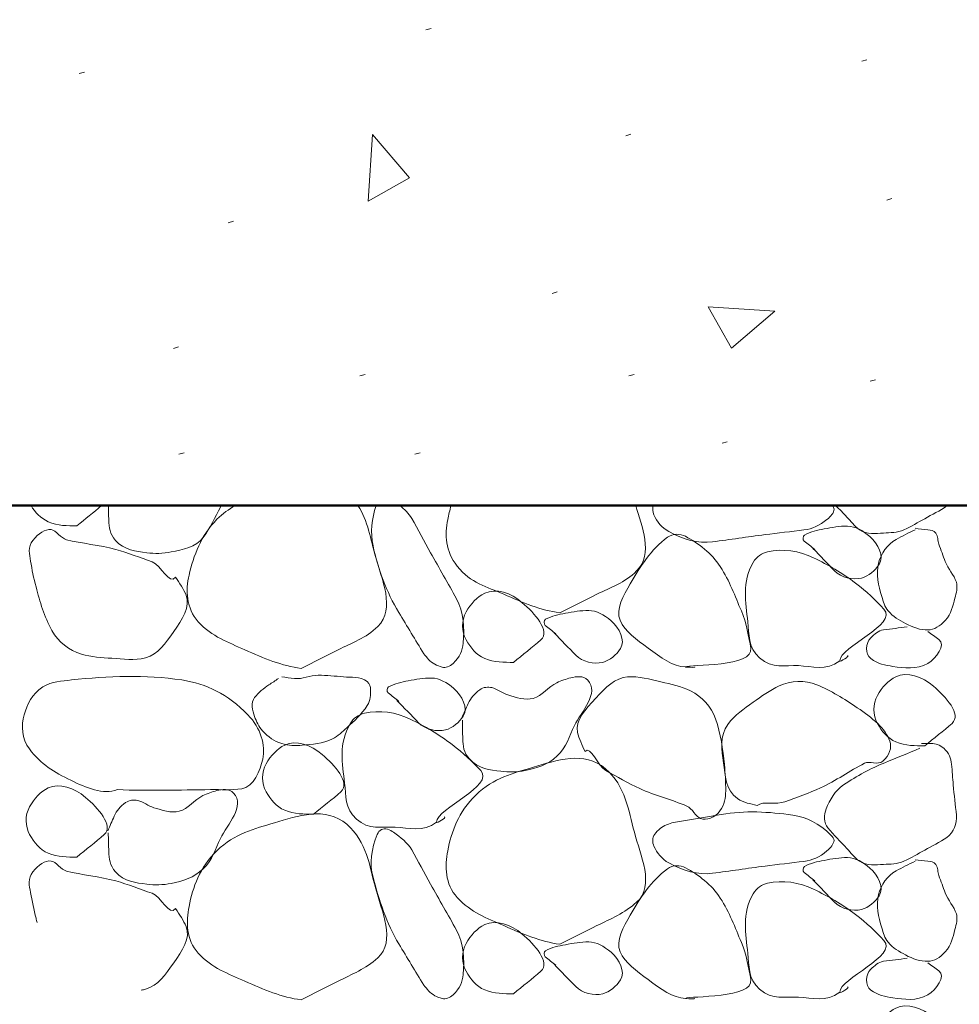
# Model space of a CAD drawing. Extents: x -312 to 328, y -156 to 292.
# Tile 61 of 89: x -4 to 5, y 191 to 200. Entities that reach past the tile are written whole.
import ezdxf

# ---------------------------------------------------------------- set-up
doc = ezdxf.new("R2010")
doc.units = 0
doc.header["$MEASUREMENT"] = 0
for name, color, linetype, lineweight in [('Level 1', 253, 'Continuous', 18), ('S-Anno-Patt', 152, 'Continuous', 18), ('S-Anno-Patt-Capy', 1, 'Continuous', 18), ('S-Sect-Conc', 6, 'Continuous', 50)]:
    doc.layers.add(name, color=color, linetype=linetype, lineweight=lineweight)

msp = doc.modelspace()

# ---------------------------------------------------------------- linework, layer by layer
at = {"layer": 'Level 1', "color": 214, "linetype": 'Continuous', "lineweight": 25}
msp.add_3dface([(-311.9741, -156.26001), (328.0259, -156.26001), (328.0259, 291.73999), (-311.9741, 291.73999)], dxfattribs=at)
msp.add_3dface([(-311.9741, -156.26001), (328.0259, -156.26001), (328.0259, 291.73999), (-311.9741, 291.73999)], dxfattribs=at)
msp.add_3dface([(-311.9741, -156.26001), (328.0259, -156.26001), (328.0259, 291.73999), (-311.9741, 291.73999)], dxfattribs=at)
at = {"layer": 'S-Anno-Patt'}
for p, q in [((-0.21072, 200.35799), (-0.25822, 200.34449)), ((3.79703, 200.06974), (3.74953, 200.05624)), ((-3.39747, 199.95549), (-3.44497, 199.94199)), ((1.62728, 199.38387), (1.57978, 199.37037)), ((4.0274, 198.79212), (3.9799, 198.77862)), ((-2.0271, 198.58349), (-2.0746, 198.56999)), ((0.94965, 197.93349), (0.90215, 197.91999)), ((-2.5316, 197.42837), (-2.5791, 197.41487)), ((-0.81622, 197.17587), (-0.86372, 197.16237)), ((1.65603, 197.17587), (1.60853, 197.16237)), ((3.87603, 197.12537), (3.82853, 197.11187)), ((2.51378, 196.55624), (2.46628, 196.54274)), ((-2.48122, 196.45512), (-2.52872, 196.44162)), ((-0.3116, 196.45512), (-0.3591, 196.44162))]:
    msp.add_line(p, q, dxfattribs=at)
for points in [[(-0.74985, 199.38174), (-0.40947, 198.98237), (-0.78935, 198.76862)], [(2.95203, 197.75624), (2.55265, 197.41587), (2.3389, 197.79574)]]:
    msp.add_3dface(points, dxfattribs=at)
at = {"layer": 'S-Anno-Patt-Capy'}
for points, knots in [([(-3.46647, 195.78399), (-3.55444, 195.78504), (-3.64257, 195.77816), (-3.73047, 195.81999), (-3.8022, 195.85413), (-3.85039, 195.90696), (-3.88872, 195.96912)], [0, 0, 0, 0, 0.5506323, 0.5506323, 0.5506323, 1, 1, 1, 1]), ([(-3.17772, 195.96912), (-3.1767, 195.9244), (-3.17533, 195.8797), (-3.17397, 195.83499), (-3.17199, 195.76972), (-3.16531, 195.70678), (-3.11247, 195.64899), (-3.02892, 195.55763), (-2.92676, 195.54787), (-2.82447, 195.53499), (-2.75062, 195.5257), (-2.67453, 195.52681), (-2.60097, 195.54249), (-2.49431, 195.56523), (-2.37266, 195.58467), (-2.30547, 195.67599), (-2.23893, 195.76644), (-2.19546, 195.85979), (-2.14647, 195.95499), (-2.14405, 195.9597), (-2.1417, 195.96444), (-2.13922, 195.96912)], [0, 0, 0, 0, 0.088002, 0.088002, 0.088002, 0.216488, 0.216488, 0.216488, 0.4196362, 0.4196362, 0.4196362, 0.5663041, 0.5663041, 0.5663041, 0.7789721, 0.7789721, 0.7789721, 0.9895869, 0.9895869, 0.9895869, 1, 1, 1, 1]), ([(-1.40547, 194.47149), (-1.5787, 194.49362), (-1.74998, 194.56565), (-1.92147, 194.64249), (-2.0794, 194.71326), (-2.22133, 194.76018), (-2.35047, 194.90049), (-2.46332, 195.0231), (-2.46839, 195.19416), (-2.43597, 195.32949), (-2.39346, 195.50694), (-2.32593, 195.69569), (-2.17947, 195.84249), (-2.12519, 195.8969), (-2.07076, 195.93458), (-2.00872, 195.96912)], [0, 0, 0, 0, 0.2397055, 0.2397055, 0.2397055, 0.4604532, 0.4604532, 0.4604532, 0.6533465, 0.6533465, 0.6533465, 0.9062611, 0.9062611, 0.9062611, 1, 1, 1, 1]), ([(-0.88285, 195.96912), (-0.79121, 195.82951), (-0.76495, 195.65847), (-0.72147, 195.50049), (-0.66498, 195.29527), (-0.5343, 195.02075), (-0.70047, 194.85699), (-0.80963, 194.74942), (-0.93899, 194.70576), (-1.06497, 194.64249), (-1.17847, 194.58549), (-1.29197, 194.52849), (-1.40547, 194.47149)], [0, 0, 0, 0, 0.2550293, 0.2550293, 0.2550293, 0.5863208, 0.5863208, 0.5863208, 0.8039414, 0.8039414, 0.8039414, 1, 1, 1, 1]), ([(-0.27747, 194.60649), (-0.35433, 194.73278), (-0.4306, 194.85923), (-0.50697, 194.98599), (-0.61998, 195.17357), (-0.69866, 195.38653), (-0.74397, 195.59799), (-0.76967, 195.71795), (-0.75718, 195.85201), (-0.71435, 195.96912)], [0, 0, 0, 0, 0.3012708, 0.3012708, 0.3012708, 0.7470907, 0.7470907, 0.7470907, 1, 1, 1, 1]), ([(-0.49822, 195.96912), (-0.45616, 195.93568), (-0.41517, 195.89815), (-0.38847, 195.85149), (-0.32853, 195.74674), (-0.27289, 195.64015), (-0.21447, 195.53499), (-0.13593, 195.39361), (-0.0546, 195.25402), (0.02403, 195.11199), (0.09084, 194.99131), (0.09774, 194.83787), (0.08553, 194.70399), (0.0794, 194.63673), (0.05535, 194.57593), (-0.00597, 194.51799), (-0.03824, 194.4875), (-0.07704, 194.4746), (-0.10947, 194.48349), (-0.15162, 194.49505), (-0.20172, 194.51811), (-0.23247, 194.55399), (-0.24747, 194.57149), (-0.26247, 194.58899), (-0.27747, 194.60649)], [0, 0, 0, 0, 0.0826029, 0.0826029, 0.0826029, 0.2680526, 0.2680526, 0.2680526, 0.5173912, 0.5173912, 0.5173912, 0.7292497, 0.7292497, 0.7292497, 0.8356839, 0.8356839, 0.8356839, 0.8917017, 0.8917017, 0.8917017, 0.964496, 0.964496, 0.964496, 1, 1, 1, 1]), ([(0.97353, 194.98299), (0.80078, 195.00537), (0.63001, 195.07727), (0.45903, 195.15399), (0.30116, 195.22483), (0.15385, 195.25155), (0.03003, 195.41199), (-0.07824, 195.55229), (-0.08713, 195.69917), (-0.05697, 195.84099), (-0.04789, 195.88371), (-0.03823, 195.92674), (-0.02585, 195.96912)], [0, 0, 0, 0, 0.33626, 0.33626, 0.33626, 0.6467392, 0.6467392, 0.6467392, 0.9182247, 0.9182247, 0.9182247, 1, 1, 1, 1]), ([(1.67128, 195.96912), (1.73043, 195.7781), (1.83472, 195.52559), (1.68003, 195.36849), (1.57112, 195.25788), (1.44162, 195.21707), (1.31553, 195.15399), (1.20153, 195.09697), (1.08758, 195.0399), (0.97353, 194.98299)], [0, 0, 0, 0, 0.4272363, 0.4272363, 0.4272363, 0.7280433, 0.7280433, 0.7280433, 1, 1, 1, 1]), ([(3.48203, 195.96912), (3.48926, 195.95944), (3.49528, 195.94638), (3.49503, 195.93549), (3.49424, 195.90093), (3.46418, 195.86829), (3.43053, 195.84099), (3.36222, 195.78558), (3.29585, 195.75513), (3.21903, 195.74499), (3.09959, 195.72923), (2.97983, 195.71682), (2.86053, 195.70149), (2.69997, 195.68087), (2.53951, 195.65579), (2.37903, 195.63549), (2.24267, 195.61825), (2.10984, 195.6564), (1.97703, 195.72999), (1.91041, 195.76691), (1.86708, 195.81723), (1.83903, 195.88449), (1.82754, 195.91204), (1.82418, 195.94238), (1.83315, 195.96912)], [0, 0, 0, 0, 0.0186326, 0.0186326, 0.0186326, 0.077767, 0.077767, 0.077767, 0.1978139, 0.1978139, 0.1978139, 0.3844627, 0.3844627, 0.3844627, 0.6356516, 0.6356516, 0.6356516, 0.8490877, 0.8490877, 0.8490877, 0.9561565, 0.9561565, 0.9561565, 1, 1, 1, 1]), ([(3.5129, 195.96912), (3.54603, 195.93351), (3.57996, 195.89869), (3.61353, 195.86349), (3.6516, 195.82357), (3.67827, 195.78377), (3.73053, 195.74649), (3.80035, 195.6967), (3.8767, 195.71261), (3.94953, 195.71649), (4.01258, 195.71986), (4.07675, 195.71799), (4.13853, 195.74649), (4.20829, 195.77867), (4.26616, 195.8131), (4.32903, 195.84849), (4.39745, 195.88702), (4.46837, 195.92089), (4.53303, 195.96549), (4.5347, 195.96665), (4.53629, 195.96789), (4.5379, 195.96912)], [0, 0, 0, 0, 0.1235159, 0.1235159, 0.1235159, 0.2636092, 0.2636092, 0.2636092, 0.4507625, 0.4507625, 0.4507625, 0.6127873, 0.6127873, 0.6127873, 0.7957439, 0.7957439, 0.7957439, 0.9948564, 0.9948564, 0.9948564, 1, 1, 1, 1]), ([(3.30153, 195.57399), (3.36803, 195.50549), (3.43453, 195.43699), (3.50103, 195.36849), (3.5605, 195.30723), (3.66899, 195.28139), (3.74853, 195.30249), (3.81226, 195.3194), (3.87402, 195.37225), (3.91053, 195.42849), (3.95838, 195.5022), (3.90256, 195.61658), (3.82503, 195.68349), (3.75925, 195.74027), (3.69315, 195.77806), (3.61803, 195.77949), (3.54741, 195.78084), (3.47579, 195.76812), (3.40503, 195.75399), (3.34228, 195.74146), (3.2815, 195.73044), (3.22353, 195.69699), (3.20705, 195.68749), (3.20645, 195.65426), (3.22053, 195.64299), (3.25303, 195.61699), (3.28553, 195.59099), (3.31803, 195.56499)], [0, 0, 0, 0, 0.1566257, 0.1566257, 0.1566257, 0.296703, 0.296703, 0.296703, 0.4089358, 0.4089358, 0.4089358, 0.5560146, 0.5560146, 0.5560146, 0.6807956, 0.6807956, 0.6807956, 0.7981083, 0.7981083, 0.7981083, 0.9021428, 0.9021428, 0.9021428, 0.9317187, 0.9317187, 0.9317187, 1, 1, 1, 1]), ([(-2.55897, 195.30999), (-2.52281, 195.25646), (-2.48696, 195.20079), (-2.46297, 195.14499), (-2.41857, 195.04171), (-2.50255, 194.91856), (-2.57697, 194.81049), (-2.65162, 194.70209), (-2.71903, 194.59944), (-2.83647, 194.56899), (-2.93885, 194.54245), (-3.04301, 194.55693), (-3.14547, 194.56449), (-3.23936, 194.57143), (-3.33289, 194.5755), (-3.42597, 194.60349), (-3.53962, 194.63768), (-3.63629, 194.71398), (-3.69597, 194.81949), (-3.76985, 194.95011), (-3.80551, 195.08209), (-3.84297, 195.22149), (-3.86416, 195.30035), (-3.87993, 195.3794), (-3.89247, 195.45849), (-3.9024, 195.5211), (-3.92323, 195.58593), (-3.87147, 195.64899), (-3.81915, 195.71274), (-3.75927, 195.75451), (-3.70497, 195.74799), (-3.65727, 195.74227), (-3.61316, 195.6682), (-3.56247, 195.65499), (-3.42489, 195.61916), (-3.25747, 195.607), (-3.10947, 195.56499), (-2.99622, 195.53285), (-2.88589, 195.49101), (-2.77497, 195.45099), (-2.69401, 195.42178), (-2.61505, 195.23354), (-2.55897, 195.30999)], [0, 0, 0, 0, 0.0461585, 0.0461585, 0.0461585, 0.1316089, 0.1316089, 0.1316089, 0.2173245, 0.2173245, 0.2173245, 0.2920487, 0.2920487, 0.2920487, 0.3605261, 0.3605261, 0.3605261, 0.4441331, 0.4441331, 0.4441331, 0.5476318, 0.5476318, 0.5476318, 0.6061751, 0.6061751, 0.6061751, 0.6525171, 0.6525171, 0.6525171, 0.699356, 0.699356, 0.699356, 0.7405014, 0.7405014, 0.7405014, 0.8521778, 0.8521778, 0.8521778, 0.9376282, 0.9376282, 0.9376282, 1, 1, 1, 1]), ([(2.12853, 194.48499), (2.01673, 194.48631), (1.89806, 194.57362), (1.78503, 194.65749), (1.67836, 194.73665), (1.57381, 194.81038), (1.52853, 194.91399), (1.48501, 195.01358), (1.56029, 195.14359), (1.62153, 195.24999), (1.71786, 195.41736), (1.80998, 195.56225), (1.96503, 195.67749), (2.01132, 195.7119), (2.08112, 195.71242), (2.12853, 195.68649), (2.25167, 195.61916), (2.36901, 195.53262), (2.44953, 195.40749), (2.53502, 195.27464), (2.58436, 195.13809), (2.64303, 194.99949), (2.68888, 194.89118), (2.71309, 194.75581), (2.73003, 194.65749), (2.76006, 194.48315), (2.1696, 194.50773), (2.12853, 194.48499), (2.12292, 194.48189), (2.2348, 194.47826), (2.21403, 194.48499)], [0, 0, 0, 0, 0.1025312, 0.1025312, 0.1025312, 0.1992915, 0.1992915, 0.1992915, 0.2922872, 0.2922872, 0.2922872, 0.4385711, 0.4385711, 0.4385711, 0.4822497, 0.4822497, 0.4822497, 0.5956966, 0.5956966, 0.5956966, 0.7161474, 0.7161474, 0.7161474, 0.8102793, 0.8102793, 0.8102793, 0.9771934, 0.9771934, 0.9771934, 1, 1, 1, 1]), ([(4.24053, 195.74649), (4.18223, 195.71758), (4.1244, 195.68854), (4.06653, 195.65799), (3.98577, 195.61537), (3.92767, 195.5261), (3.90453, 195.43899), (3.87841, 195.34067), (3.9046, 195.23192), (3.93453, 195.13299), (3.94858, 195.08654), (3.96058, 195.04178), (3.99303, 195.00099), (4.03766, 194.94489), (4.09161, 194.91673), (4.15353, 194.88399), (4.2197, 194.84901), (4.29093, 194.82291), (4.35753, 194.82549), (4.41482, 194.82771), (4.4708, 194.85911), (4.51803, 194.91249), (4.57591, 194.97792), (4.58746, 195.04491), (4.60653, 195.11799), (4.61898, 195.16572), (4.63479, 195.21817), (4.62003, 195.26349), (4.5982, 195.33052), (4.54377, 195.38703), (4.51803, 195.45399), (4.49768, 195.50693), (4.47834, 195.56087), (4.45953, 195.61449), (4.44787, 195.64774), (4.4526, 195.68419), (4.43103, 195.71649), (4.41486, 195.74071), (4.38381, 195.74331), (4.35753, 195.74649), (4.31854, 195.75121), (4.27947, 195.755), (4.24053, 195.75999)], [0, 0, 0, 0, 0.0758779, 0.0758779, 0.0758779, 0.1817599, 0.1817599, 0.1817599, 0.3012699, 0.3012699, 0.3012699, 0.3573902, 0.3573902, 0.3573902, 0.4345915, 0.4345915, 0.4345915, 0.5170806, 0.5170806, 0.5170806, 0.5880414, 0.5880414, 0.5880414, 0.6750099, 0.6750099, 0.6750099, 0.7318075, 0.7318075, 0.7318075, 0.8157994, 0.8157994, 0.8157994, 0.8821992, 0.8821992, 0.8821992, 0.9233643, 0.9233643, 0.9233643, 0.9542213, 0.9542213, 0.9542213, 1, 1, 1, 1]), ([(3.54753, 194.54199), (3.42293, 194.44316), (3.29376, 194.49123), (3.16803, 194.49699), (3.04822, 194.50248), (2.92752, 194.46515), (2.81103, 194.56899), (2.69996, 194.668), (2.71658, 194.78556), (2.70303, 194.89899), (2.68158, 195.07859), (2.64678, 195.26835), (2.75253, 195.44649), (2.7841, 195.49967), (2.83192, 195.53169), (2.88453, 195.54399), (3.02129, 195.57598), (3.17832, 195.55209), (3.30753, 195.48849), (3.44388, 195.42138), (3.5661, 195.35292), (3.69303, 195.25599), (3.79271, 195.17987), (3.8791, 195.09808), (3.95403, 195.01749), (4.0866, 194.87491), (3.54955, 194.66954), (3.54753, 194.54199), (3.54725, 194.52435), (3.64772, 194.58962), (3.61953, 194.58999)], [0, 0, 0, 0, 0.1019122, 0.1019122, 0.1019122, 0.199032, 0.199032, 0.199032, 0.2916278, 0.2916278, 0.2916278, 0.4382279, 0.4382279, 0.4382279, 0.4819904, 0.4819904, 0.4819904, 0.5957607, 0.5957607, 0.5957607, 0.7158138, 0.7158138, 0.7158138, 0.8100989, 0.8100989, 0.8100989, 0.9769238, 0.9769238, 0.9769238, 1, 1, 1, 1]), ([(0.54903, 194.52699), (0.46057, 194.52779), (0.37199, 194.52615), (0.28353, 194.56299), (0.20369, 194.59625), (0.15315, 194.66132), (0.11253, 194.73399), (0.06944, 194.81108), (0.06877, 194.91081), (0.11253, 194.99049), (0.15396, 195.06595), (0.21418, 195.12933), (0.28353, 195.16299), (0.38511, 195.2123), (0.52462, 195.1657), (0.62853, 195.07599), (0.7402, 194.97959), (0.88996, 194.81673), (0.79953, 194.73399), (0.72267, 194.66368), (0.62995, 194.59753), (0.54903, 194.52699)], [0, 0, 0, 0, 0.129292, 0.129292, 0.129292, 0.2459897, 0.2459897, 0.2459897, 0.3697663, 0.3697663, 0.3697663, 0.4869769, 0.4869769, 0.4869769, 0.6586719, 0.6586719, 0.6586719, 0.8431872, 0.8431872, 0.8431872, 1, 1, 1, 1]), ([(0.92103, 194.79849), (0.98753, 194.72999), (1.05403, 194.66149), (1.12053, 194.59299), (1.18, 194.53173), (1.28849, 194.5057), (1.36803, 194.52699), (1.43241, 194.54423), (1.49491, 194.59773), (1.53153, 194.65449), (1.57912, 194.72826), (1.52241, 194.84264), (1.44453, 194.90949), (1.37915, 194.96562), (1.31352, 195.00287), (1.23903, 195.00399), (1.16789, 195.00506), (1.0958, 194.99241), (1.02453, 194.97849), (0.96191, 194.96627), (0.90112, 194.9557), (0.84303, 194.92299), (0.82602, 194.91341), (0.82564, 194.87912), (0.84003, 194.86749), (0.87235, 194.84137), (0.90484, 194.81525), (0.93753, 194.78949)], [0, 0, 0, 0, 0.1563574, 0.1563574, 0.1563574, 0.2961947, 0.2961947, 0.2961947, 0.4093844, 0.4093844, 0.4093844, 0.5564737, 0.5564737, 0.5564737, 0.6799541, 0.6799541, 0.6799541, 0.797879, 0.797879, 0.797879, 0.9014928, 0.9014928, 0.9014928, 0.9318357, 0.9318357, 0.9318357, 1, 1, 1, 1]), ([(4.16853, 194.85399), (4.0956, 194.844), (4.02252, 194.83541), (3.94953, 194.82549), (3.90386, 194.81929), (3.86634, 194.78461), (3.83253, 194.75199), (3.78592, 194.70702), (3.77618, 194.6027), (3.83253, 194.56149), (3.89652, 194.5147), (3.96615, 194.49985), (4.03653, 194.48949), (4.14137, 194.47407), (4.25307, 194.45868), (4.35753, 194.51799), (4.43584, 194.56246), (4.52486, 194.68991), (4.45953, 194.73699), (4.42553, 194.76149), (4.39153, 194.78599), (4.35753, 194.81049)], [0, 0, 0, 0, 0.1517403, 0.1517403, 0.1517403, 0.2466756, 0.2466756, 0.2466756, 0.3775652, 0.3775652, 0.3775652, 0.5262043, 0.5262043, 0.5262043, 0.747626, 0.747626, 0.747626, 0.9136177, 0.9136177, 0.9136177, 1, 1, 1, 1]), ([(4.33053, 193.75899), (4.24207, 193.75979), (4.15349, 193.75815), (4.06503, 193.79499), (3.98519, 193.82825), (3.93465, 193.89332), (3.89403, 193.96599), (3.85094, 194.04308), (3.85027, 194.14281), (3.89403, 194.22249), (3.93546, 194.29795), (3.99568, 194.36133), (4.06503, 194.39499), (4.16661, 194.4443), (4.30612, 194.3977), (4.41003, 194.30799), (4.5217, 194.21159), (4.67146, 194.04873), (4.58103, 193.96599), (4.50417, 193.89568), (4.41145, 193.82953), (4.33053, 193.75899)], [0, 0, 0, 0, 0.129292, 0.129292, 0.129292, 0.2459897, 0.2459897, 0.2459897, 0.3697663, 0.3697663, 0.3697663, 0.4869769, 0.4869769, 0.4869769, 0.6586719, 0.6586719, 0.6586719, 0.8431872, 0.8431872, 0.8431872, 1, 1, 1, 1]), ([(-3.09447, 193.35699), (-3.22503, 193.30482), (-3.38478, 193.37528), (-3.52347, 193.44249), (-3.67452, 193.51569), (-3.7974, 193.59041), (-3.90297, 193.73049), (-3.9733, 193.82382), (-3.98152, 193.94595), (-3.95247, 194.04399), (-3.92425, 194.13922), (-3.87964, 194.2392), (-3.78147, 194.30049), (-3.69493, 194.35452), (-3.6075, 194.35553), (-3.51747, 194.36499), (-3.18107, 194.40034), (-2.83859, 194.41723), (-2.50197, 194.36499), (-2.27421, 194.32965), (-2.08213, 194.23663), (-1.89447, 194.04399), (-1.77697, 193.92337), (-1.72947, 193.76471), (-1.75797, 193.63599), (-1.78006, 193.53625), (-1.84039, 193.38171), (-1.95147, 193.36449), (-2.04696, 193.34969), (-2.14246, 193.35839), (-2.23797, 193.35699), (-2.5234, 193.35282), (-2.80908, 193.34405), (-3.09447, 193.35699)], [0, 0, 0, 0, 0.0806992, 0.0806992, 0.0806992, 0.1685878, 0.1685878, 0.1685878, 0.2271394, 0.2271394, 0.2271394, 0.2840105, 0.2840105, 0.2840105, 0.3341462, 0.3341462, 0.3341462, 0.5214876, 0.5214876, 0.5214876, 0.6482438, 0.6482438, 0.6482438, 0.7276131, 0.7276131, 0.7276131, 0.7891191, 0.7891191, 0.7891191, 0.8419913, 0.8419913, 0.8419913, 1, 1, 1, 1]), ([(-1.61397, 194.37849), (-1.64311, 194.35919), (-1.67199, 194.33956), (-1.70097, 194.31999), (-1.74973, 194.28707), (-1.79528, 194.25099), (-1.83297, 194.20299), (-1.87015, 194.15564), (-1.85227, 194.08323), (-1.83297, 194.02899), (-1.81621, 193.9819), (-1.79697, 193.93762), (-1.75947, 193.89699), (-1.70712, 193.84027), (-1.65347, 193.80135), (-1.58397, 193.77999), (-1.5215, 193.7608), (-1.45743, 193.76025), (-1.39497, 193.76499), (-1.30155, 193.77208), (-1.20752, 193.77733), (-1.11747, 193.82349), (-1.0645, 193.85065), (-1.02767, 193.88717), (-0.98547, 193.92549), (-0.91484, 193.98964), (-0.85219, 194.04665), (-0.79647, 194.13099), (-0.76682, 194.17587), (-0.76382, 194.22866), (-0.76647, 194.27649), (-0.76789, 194.30206), (-0.77097, 194.33112), (-0.79647, 194.34999), (-0.86819, 194.40307), (-0.94121, 194.38662), (-1.01547, 194.39349), (-1.09295, 194.40067), (-1.17099, 194.40865), (-1.24797, 194.40849), (-1.321, 194.40835), (-1.39389, 194.36912), (-1.46697, 194.37849), (-1.50597, 194.38349), (-1.54497, 194.38849), (-1.58397, 194.39349)], [0, 0, 0, 0, 0.0379899, 0.0379899, 0.0379899, 0.1019069, 0.1019069, 0.1019069, 0.1649582, 0.1649582, 0.1649582, 0.2197054, 0.2197054, 0.2197054, 0.296137, 0.296137, 0.296137, 0.3648391, 0.3648391, 0.3648391, 0.4676052, 0.4676052, 0.4676052, 0.5280538, 0.5280538, 0.5280538, 0.6292249, 0.6292249, 0.6292249, 0.6830579, 0.6830579, 0.6830579, 0.7118248, 0.7118248, 0.7118248, 0.7927328, 0.7927328, 0.7927328, 0.8771576, 0.8771576, 0.8771576, 0.9572564, 0.9572564, 0.9572564, 1, 1, 1, 1]), ([(-0.52497, 194.17749), (-0.45847, 194.10899), (-0.39197, 194.04049), (-0.32547, 193.97199), (-0.266, 193.91073), (-0.15757, 193.88517), (-0.07797, 193.90599), (-0.01382, 193.92278), (0.04867, 193.97557), (0.08553, 194.03199), (0.13364, 194.10564), (0.07611, 194.21997), (-0.00147, 194.28699), (-0.06678, 194.34341), (-0.13231, 194.38146), (-0.20697, 194.38299), (-0.27758, 194.38445), (-0.34922, 194.37165), (-0.41997, 194.35749), (-0.48271, 194.34494), (-0.54334, 194.3338), (-0.60147, 194.30049), (-0.61803, 194.29101), (-0.62008, 194.25773), (-0.60597, 194.24649), (-0.57316, 194.22036), (-0.53978, 194.19474), (-0.50697, 194.16849)], [0, 0, 0, 0, 0.15649, 0.15649, 0.15649, 0.296446, 0.296446, 0.296446, 0.4092296, 0.4092296, 0.4092296, 0.5564436, 0.5564436, 0.5564436, 0.6803735, 0.6803735, 0.6803735, 0.7975846, 0.7975846, 0.7975846, 0.9015289, 0.9015289, 0.9015289, 0.9311359, 0.9311359, 0.9311359, 1, 1, 1, 1]), ([(0.07803, 193.99599), (0.07953, 193.939), (0.07979, 193.88199), (0.08103, 193.82499), (0.08245, 193.7597), (0.08937, 193.69673), (0.14253, 193.63899), (0.22696, 193.54729), (0.32927, 193.53781), (0.43203, 193.52499), (0.50539, 193.51584), (0.58096, 193.51693), (0.65403, 193.53249), (0.7607, 193.55521), (0.86405, 193.58172), (0.94953, 193.66599), (1.03418, 193.74945), (1.06125, 193.84851), (1.10853, 193.94499), (1.1727, 194.07593), (1.34045, 194.24371), (1.23003, 194.36349), (1.19014, 194.40676), (1.12371, 194.39683), (1.07403, 194.38449), (1.03136, 194.3739), (0.98788, 194.35849), (0.94653, 194.33949), (0.86676, 194.30284), (0.80932, 194.21745), (0.72903, 194.19549), (0.65681, 194.17575), (0.56971, 194.20457), (0.49653, 194.22699), (0.44608, 194.24245), (0.39932, 194.28219), (0.34953, 194.29449), (0.31438, 194.30318), (0.27125, 194.29976), (0.23703, 194.27499), (0.18787, 194.23941), (0.15444, 194.19886), (0.13203, 194.14899), (0.11203, 194.10449), (0.09203, 194.05999), (0.07203, 194.01549)], [0, 0, 0, 0, 0.050965, 0.050965, 0.050965, 0.1093434, 0.1093434, 0.1093434, 0.2020607, 0.2020607, 0.2020607, 0.2682534, 0.2682534, 0.2682534, 0.3648804, 0.3648804, 0.3648804, 0.4605745, 0.4605745, 0.4605745, 0.5904349, 0.5904349, 0.5904349, 0.6373415, 0.6373415, 0.6373415, 0.6776329, 0.6776329, 0.6776329, 0.7553647, 0.7553647, 0.7553647, 0.8252816, 0.8252816, 0.8252816, 0.8734843, 0.8734843, 0.8734843, 0.9075086, 0.9075086, 0.9075086, 0.9563844, 0.9563844, 0.9563844, 1, 1, 1, 1]), ([(1.20603, 193.70649), (1.17888, 193.76463), (1.151, 193.82477), (1.13703, 193.88349), (1.11092, 193.99321), (1.21199, 194.095), (1.30353, 194.19699), (1.39472, 194.2986), (1.48251, 194.38467), (1.59753, 194.39349), (1.69813, 194.40121), (1.80278, 194.37294), (1.90353, 194.34849), (1.99611, 194.32603), (2.08632, 194.30885), (2.17503, 194.26449), (2.28277, 194.21062), (2.36623, 194.12), (2.40603, 194.00799), (2.45552, 193.86873), (2.47192, 193.72907), (2.48703, 193.58649), (2.49554, 193.50617), (2.49959, 193.42541), (2.49903, 193.34499), (2.49859, 193.2812), (2.49032, 193.22069), (2.44653, 193.16049), (2.40272, 193.10026), (2.31808, 193.07052), (2.26803, 193.08999), (2.22346, 193.10734), (2.19291, 193.18373), (2.14203, 193.20549), (2.00444, 193.26436), (1.84804, 193.30074), (1.70853, 193.36599), (1.60179, 193.41592), (1.49875, 193.47531), (1.39653, 193.53249), (1.32195, 193.57421), (1.25673, 193.76909), (1.20603, 193.70649)], [0, 0, 0, 0, 0.0459225, 0.0459225, 0.0459225, 0.13173, 0.13173, 0.13173, 0.2172113, 0.2172113, 0.2172113, 0.2919766, 0.2919766, 0.2919766, 0.3606759, 0.3606759, 0.3606759, 0.444118, 0.444118, 0.444118, 0.5478719, 0.5478719, 0.5478719, 0.606322, 0.606322, 0.606322, 0.6526918, 0.6526918, 0.6526918, 0.6990843, 0.6990843, 0.6990843, 0.7404028, 0.7404028, 0.7404028, 0.8521449, 0.8521449, 0.8521449, 0.9376324, 0.9376324, 0.9376324, 1, 1, 1, 1]), ([(2.78853, 193.21149), (2.72656, 193.22833), (2.66576, 193.23182), (2.60703, 193.27449), (2.49871, 193.3532), (2.49407, 193.48978), (2.47803, 193.60449), (2.46203, 193.71889), (2.44231, 193.85149), (2.51853, 193.95549), (2.58525, 194.04654), (2.66573, 194.09666), (2.75103, 194.15949), (2.8293, 194.21715), (2.9049, 194.26972), (2.99103, 194.31099), (3.09577, 194.36119), (3.23076, 194.36644), (3.33603, 194.32149), (3.46694, 194.2656), (3.58926, 194.19291), (3.70953, 194.10999), (3.77721, 194.06333), (3.83807, 194.01968), (3.90003, 193.96149), (3.94934, 193.91519), (3.98646, 193.85705), (4.00803, 193.80249), (4.02975, 193.74756), (4.00397, 193.66748), (3.94503, 193.61949), (3.89302, 193.57715), (3.82579, 193.62355), (3.77553, 193.59849), (3.63958, 193.53071), (3.51238, 193.43716), (3.37203, 193.37349), (3.26482, 193.32485), (3.15329, 193.28338), (3.04353, 193.24449), (2.96356, 193.21616), (2.84588, 193.25406), (2.78853, 193.21149)], [0, 0, 0, 0, 0.0464356, 0.0464356, 0.0464356, 0.1320731, 0.1320731, 0.1320731, 0.2174716, 0.2174716, 0.2174716, 0.2922308, 0.2922308, 0.2922308, 0.3608286, 0.3608286, 0.3608286, 0.4442527, 0.4442527, 0.4442527, 0.5479952, 0.5479952, 0.5479952, 0.6063752, 0.6063752, 0.6063752, 0.652832, 0.652832, 0.652832, 0.6996102, 0.6996102, 0.6996102, 0.7408911, 0.7408911, 0.7408911, 0.8525533, 0.8525533, 0.8525533, 0.9378533, 0.9378533, 0.9378533, 1, 1, 1, 1]), ([(-0.16047, 193.05849), (-0.28549, 192.959), (-0.41528, 193.00609), (-0.54147, 193.01199), (-0.66082, 193.01758), (-0.78107, 192.98165), (-0.89697, 193.08549), (-1.00783, 193.18482), (-0.99143, 193.30207), (-1.00497, 193.41549), (-1.02636, 193.59459), (-1.06091, 193.78385), (-0.95547, 193.96149), (-0.92391, 194.01467), (-0.87608, 194.04647), (-0.82347, 194.05899), (-0.68725, 194.09143), (-0.53043, 194.06875), (-0.40197, 194.00499), (-0.26565, 193.93733), (-0.14342, 193.8679), (-0.01647, 193.77099), (0.08337, 193.69478), (0.17028, 193.61307), (0.24603, 193.53249), (0.3794, 193.39062), (-0.15887, 193.18505), (-0.16047, 193.05849), (-0.16069, 193.04112), (-0.06059, 193.10461), (-0.08847, 193.10499)], [0, 0, 0, 0, 0.1024323, 0.1024323, 0.1024323, 0.1993114, 0.1993114, 0.1993114, 0.2919752, 0.2919752, 0.2919752, 0.4382842, 0.4382842, 0.4382842, 0.4820789, 0.4820789, 0.4820789, 0.5954844, 0.5954844, 0.5954844, 0.7158329, 0.7158329, 0.7158329, 0.8104831, 0.8104831, 0.8104831, 0.9771264, 0.9771264, 0.9771264, 1, 1, 1, 1]), ([(-1.28997, 193.13049), (-1.37843, 193.13129), (-1.46701, 193.12965), (-1.55547, 193.16649), (-1.63531, 193.19975), (-1.68585, 193.26482), (-1.72647, 193.33749), (-1.76956, 193.41458), (-1.77023, 193.51431), (-1.72647, 193.59399), (-1.68504, 193.66945), (-1.62482, 193.73283), (-1.55547, 193.76649), (-1.45389, 193.8158), (-1.31438, 193.7692), (-1.21047, 193.67949), (-1.0988, 193.58309), (-0.94904, 193.42023), (-1.03947, 193.33749), (-1.11633, 193.26718), (-1.20905, 193.20103), (-1.28997, 193.13049)], [0, 0, 0, 0, 0.129292, 0.129292, 0.129292, 0.2459897, 0.2459897, 0.2459897, 0.3697663, 0.3697663, 0.3697663, 0.4869769, 0.4869769, 0.4869769, 0.6586719, 0.6586719, 0.6586719, 0.8431872, 0.8431872, 0.8431872, 1, 1, 1, 1]), ([(0.97353, 191.93499), (0.80078, 191.95737), (0.63001, 192.02927), (0.45903, 192.10599), (0.30116, 192.17683), (0.15938, 192.2239), (0.03003, 192.36399), (-0.08307, 192.48649), (-0.0841, 192.65637), (-0.05697, 192.79299), (-0.02138, 192.97222), (0.04028, 193.14897), (0.20103, 193.30599), (0.36573, 193.46688), (0.54552, 193.50737), (0.73053, 193.56249), (0.93905, 193.62462), (1.19947, 193.7182), (1.39353, 193.54899), (1.58153, 193.38507), (1.60281, 193.17125), (1.65903, 192.96399), (1.71537, 192.75628), (1.84986, 192.47191), (1.68003, 192.32049), (1.56847, 192.22103), (1.44162, 192.16907), (1.31553, 192.10599), (1.20153, 192.04897), (1.08758, 191.9919), (0.97353, 191.93499)], [0, 0, 0, 0, 0.1004433, 0.1004433, 0.1004433, 0.1931857, 0.1931857, 0.1931857, 0.2742804, 0.2742804, 0.2742804, 0.3806616, 0.3806616, 0.3806616, 0.4896608, 0.4896608, 0.4896608, 0.6125141, 0.6125141, 0.6125141, 0.731531, 0.731531, 0.731531, 0.8508098, 0.8508098, 0.8508098, 0.9291623, 0.9291623, 0.9291623, 1, 1, 1, 1]), ([(4.28553, 193.73649), (4.17793, 193.69274), (4.07051, 193.64856), (3.96303, 193.60449), (3.83013, 193.55), (3.70742, 193.48462), (3.58353, 193.40049), (3.50511, 193.34724), (3.45636, 193.26305), (3.42303, 193.17999), (3.4015, 193.12635), (3.39941, 193.04938), (3.43803, 193.00449), (3.49458, 192.93877), (3.55348, 192.8778), (3.61353, 192.81549), (3.65206, 192.77552), (3.67752, 192.73495), (3.73053, 192.69849), (3.80134, 192.64979), (3.8767, 192.66461), (3.94953, 192.66849), (4.01258, 192.67186), (4.07675, 192.66999), (4.13853, 192.69849), (4.20829, 192.73067), (4.26572, 192.76571), (4.32903, 192.80049), (4.39793, 192.83835), (4.46607, 192.8701), (4.53303, 192.91749), (4.59618, 192.96219), (4.62589, 193.04798), (4.62003, 193.12149), (4.61262, 193.21446), (4.59981, 193.30741), (4.59153, 193.40049), (4.58593, 193.46342), (4.58252, 193.52652), (4.57653, 193.58949), (4.57136, 193.64386), (4.55165, 193.69412), (4.50453, 193.73649), (4.46859, 193.76881), (4.42914, 193.77999), (4.38753, 193.77999), (4.35803, 193.77999), (4.32853, 193.77999), (4.29903, 193.77999)], [0, 0, 0, 0, 0.0972269, 0.0972269, 0.0972269, 0.2174407, 0.2174407, 0.2174407, 0.293535, 0.293535, 0.293535, 0.3426801, 0.3426801, 0.3426801, 0.4146421, 0.4146421, 0.4146421, 0.4608083, 0.4608083, 0.4608083, 0.5224826, 0.5224826, 0.5224826, 0.575876, 0.575876, 0.575876, 0.6361673, 0.6361673, 0.6361673, 0.7017826, 0.7017826, 0.7017826, 0.763661, 0.763661, 0.763661, 0.8419104, 0.8419104, 0.8419104, 0.8948095, 0.8948095, 0.8948095, 0.9404798, 0.9404798, 0.9404798, 0.9753074, 0.9753074, 0.9753074, 1, 1, 1, 1]), ([(-3.46647, 192.73599), (-3.55444, 192.73681), (-3.64251, 192.73528), (-3.73047, 192.77199), (-3.81031, 192.80531), (-3.86084, 192.87032), (-3.90147, 192.94299), (-3.94456, 193.02007), (-3.94524, 193.11981), (-3.90147, 193.19949), (-3.86002, 193.27495), (-3.79981, 193.33838), (-3.73047, 193.37199), (-3.62932, 193.42103), (-3.49044, 193.37437), (-3.38697, 193.28499), (-3.27532, 193.18854), (-3.12585, 193.02579), (-3.21597, 192.94299), (-3.29256, 192.87263), (-3.38566, 192.80658), (-3.46647, 192.73599)], [0, 0, 0, 0, 0.1287575, 0.1287575, 0.1287575, 0.245621, 0.245621, 0.245621, 0.3695735, 0.3695735, 0.3695735, 0.4869507, 0.4869507, 0.4869507, 0.6581869, 0.6581869, 0.6581869, 0.8429644, 0.8429644, 0.8429644, 1, 1, 1, 1]), ([(-3.17847, 192.95799), (-3.17746, 192.90098), (-3.1757, 192.84399), (-3.17397, 192.78699), (-3.17199, 192.72172), (-3.16535, 192.65877), (-3.11247, 192.60099), (-3.02886, 192.50964), (-2.92676, 192.49987), (-2.82447, 192.48699), (-2.75062, 192.4777), (-2.67453, 192.47881), (-2.60097, 192.49449), (-2.49431, 192.51723), (-2.39108, 192.54379), (-2.30547, 192.62799), (-2.22068, 192.71138), (-2.19365, 192.81044), (-2.14647, 192.90699), (-2.0825, 193.03789), (-1.91698, 193.20492), (-2.02647, 193.32549), (-2.06574, 193.36873), (-2.13188, 193.36066), (-2.18097, 193.34799), (-2.22365, 193.33699), (-2.26713, 193.32091), (-2.30847, 193.30149), (-2.38793, 193.26418), (-2.44564, 193.17922), (-2.52597, 193.15749), (-2.59874, 193.13781), (-2.68615, 193.16793), (-2.75997, 193.19049), (-2.8103, 193.20588), (-2.85724, 193.24424), (-2.90697, 193.25649), (-2.94221, 193.26518), (-2.98493, 193.26137), (-3.01947, 193.23699), (-3.06874, 193.20222), (-3.10242, 193.16223), (-3.12447, 193.11249), (-3.14439, 193.06756), (-3.16287, 193.02223), (-3.18297, 192.97749)], [0, 0, 0, 0, 0.0509803, 0.0509803, 0.0509803, 0.109365, 0.109365, 0.109365, 0.2016765, 0.2016765, 0.2016765, 0.2683231, 0.2683231, 0.2683231, 0.3649605, 0.3649605, 0.3649605, 0.4606649, 0.4606649, 0.4606649, 0.5904154, 0.5904154, 0.5904154, 0.6369463, 0.6369463, 0.6369463, 0.677393, 0.677393, 0.677393, 0.7551332, 0.7551332, 0.7551332, 0.8255617, 0.8255617, 0.8255617, 0.8735848, 0.8735848, 0.8735848, 0.9076128, 0.9076128, 0.9076128, 0.9561512, 0.9561512, 0.9561512, 1, 1, 1, 1]), ([(-1.40547, 191.42349), (-1.5787, 191.44562), (-1.74998, 191.51765), (-1.92147, 191.59449), (-2.0794, 191.66526), (-2.22133, 191.71218), (-2.35047, 191.85249), (-2.46332, 191.9751), (-2.4631, 192.14483), (-2.43597, 192.28149), (-2.40039, 192.46068), (-2.33989, 192.63743), (-2.17947, 192.79449), (-2.01491, 192.95561), (-1.83498, 192.99589), (-1.64997, 193.05099), (-1.44097, 193.11324), (-1.17977, 193.20751), (-0.98547, 193.03749), (-0.79784, 192.87331), (-0.77732, 192.65962), (-0.72147, 192.45249), (-0.66545, 192.24471), (-0.53037, 191.95999), (-0.70047, 191.80899), (-0.8122, 191.70981), (-0.93899, 191.65776), (-1.06497, 191.59449), (-1.17847, 191.53749), (-1.29197, 191.48049), (-1.40547, 191.42349)], [0, 0, 0, 0, 0.1007071, 0.1007071, 0.1007071, 0.1934496, 0.1934496, 0.1934496, 0.2744896, 0.2744896, 0.2744896, 0.3807463, 0.3807463, 0.3807463, 0.4897456, 0.4897456, 0.4897456, 0.6128768, 0.6128768, 0.6128768, 0.7317793, 0.7317793, 0.7317793, 0.8510581, 0.8510581, 0.8510581, 0.9294107, 0.9294107, 0.9294107, 1, 1, 1, 1]), ([(2.02053, 193.05549), (2.16653, 193.07999), (2.31253, 193.10449), (2.45853, 193.12899), (2.67452, 193.16524), (2.89735, 193.15373), (3.11553, 193.12149), (3.24697, 193.10207), (3.35465, 193.04856), (3.46653, 192.93849), (3.48304, 192.92225), (3.49648, 192.90404), (3.49503, 192.88749), (3.49218, 192.8551), (3.4643, 192.82232), (3.43053, 192.79299), (3.36198, 192.73346), (3.29585, 192.70713), (3.21903, 192.69699), (3.09959, 192.68123), (2.97983, 192.66882), (2.86053, 192.65349), (2.69997, 192.63287), (2.53951, 192.60779), (2.37903, 192.58749), (2.24267, 192.57025), (2.11006, 192.6084), (1.97703, 192.68199), (1.9103, 192.71891), (1.86978, 192.77492), (1.83903, 192.83649), (1.82274, 192.86912), (1.82259, 192.91585), (1.84653, 192.94599), (1.87703, 192.9844), (1.91204, 193.0174), (1.95603, 193.03299), (1.97752, 193.04061), (1.99898, 193.04814), (2.02053, 193.05549)], [0, 0, 0, 0, 0.1204476, 0.1204476, 0.1204476, 0.2986392, 0.2986392, 0.2986392, 0.4059922, 0.4059922, 0.4059922, 0.4218367, 0.4218367, 0.4218367, 0.452866, 0.452866, 0.452866, 0.5158575, 0.5158575, 0.5158575, 0.6137967, 0.6137967, 0.6137967, 0.7456017, 0.7456017, 0.7456017, 0.8575969, 0.8575969, 0.8575969, 0.9137786, 0.9137786, 0.9137786, 0.9435448, 0.9435448, 0.9435448, 0.9814737, 0.9814737, 0.9814737, 1, 1, 1, 1]), ([(-0.27747, 191.55849), (-0.35433, 191.68478), (-0.43059, 191.81123), (-0.50697, 191.93799), (-0.61999, 192.12558), (-0.68748, 192.34253), (-0.74397, 192.54999), (-0.77809, 192.67531), (-0.75937, 192.81478), (-0.70497, 192.94449), (-0.69693, 192.96366), (-0.68442, 192.98076), (-0.66747, 192.98949), (-0.6341, 193.0067), (-0.58673, 192.98785), (-0.55497, 192.96399), (-0.49129, 192.91617), (-0.42626, 192.87089), (-0.38847, 192.80349), (-0.32945, 192.69823), (-0.27293, 192.59211), (-0.21447, 192.48699), (-0.13587, 192.34566), (-0.0546, 192.20602), (0.02403, 192.06399), (0.09084, 191.94331), (0.09774, 191.78987), (0.08553, 191.65599), (0.0794, 191.58873), (0.05535, 191.52793), (-0.00597, 191.46999), (-0.03824, 191.4395), (-0.07704, 191.4266), (-0.10947, 191.43549), (-0.15162, 191.44705), (-0.20172, 191.47011), (-0.23247, 191.50599), (-0.24747, 191.52349), (-0.26247, 191.54099), (-0.27747, 191.55849)], [0, 0, 0, 0, 0.1202512, 0.1202512, 0.1202512, 0.2981987, 0.2981987, 0.2981987, 0.4056859, 0.4056859, 0.4056859, 0.4215685, 0.4215685, 0.4215685, 0.4528459, 0.4528459, 0.4528459, 0.5155511, 0.5155511, 0.5155511, 0.6134813, 0.6134813, 0.6134813, 0.7451493, 0.7451493, 0.7451493, 0.8570252, 0.8570252, 0.8570252, 0.9132298, 0.9132298, 0.9132298, 0.942811, 0.942811, 0.942811, 0.9812514, 0.9812514, 0.9812514, 1, 1, 1, 1]), ([(-3.83247, 192.13474), (-3.83598, 192.14766), (-3.83947, 192.16058), (-3.84297, 192.17349), (-3.86407, 192.2514), (-3.87776, 192.33146), (-3.89247, 192.41049), (-3.90411, 192.47306), (-3.92323, 192.53793), (-3.87147, 192.60099), (-3.81915, 192.66474), (-3.75927, 192.70651), (-3.70497, 192.69999), (-3.65727, 192.69427), (-3.61316, 192.6202), (-3.56247, 192.60699), (-3.42489, 192.57116), (-3.25747, 192.559), (-3.10947, 192.51699), (-2.99622, 192.48485), (-2.88589, 192.44301), (-2.77497, 192.40299), (-2.69401, 192.37378), (-2.61505, 192.18554), (-2.55897, 192.26199)], [0, 0, 0, 0, 0.0210088, 0.0210088, 0.0210088, 0.147705, 0.147705, 0.147705, 0.2479959, 0.2479959, 0.2479959, 0.3493623, 0.3493623, 0.3493623, 0.4384068, 0.4384068, 0.4384068, 0.680091, 0.680091, 0.680091, 0.8650182, 0.8650182, 0.8650182, 1, 1, 1, 1]), ([(3.30153, 192.52599), (3.36803, 192.45749), (3.43453, 192.38899), (3.50103, 192.32049), (3.5605, 192.25923), (3.66899, 192.23339), (3.74853, 192.25449), (3.81226, 192.2714), (3.87402, 192.32425), (3.91053, 192.38049), (3.95838, 192.4542), (3.90256, 192.56858), (3.82503, 192.63549), (3.75925, 192.69227), (3.69315, 192.73006), (3.61803, 192.73149), (3.54741, 192.73284), (3.47579, 192.72012), (3.40503, 192.70599), (3.34228, 192.69346), (3.2815, 192.68244), (3.22353, 192.64899), (3.20705, 192.63949), (3.20645, 192.60626), (3.22053, 192.59499), (3.25303, 192.56899), (3.28553, 192.54299), (3.31803, 192.51699)], [0, 0, 0, 0, 0.1566257, 0.1566257, 0.1566257, 0.296703, 0.296703, 0.296703, 0.4089358, 0.4089358, 0.4089358, 0.5560146, 0.5560146, 0.5560146, 0.6807956, 0.6807956, 0.6807956, 0.7981083, 0.7981083, 0.7981083, 0.9021428, 0.9021428, 0.9021428, 0.9317187, 0.9317187, 0.9317187, 1, 1, 1, 1]), ([(4.24053, 192.69849), (4.18223, 192.66958), (4.1244, 192.64054), (4.06653, 192.60999), (3.98577, 192.56737), (3.92767, 192.4781), (3.90453, 192.39099), (3.87841, 192.29267), (3.9046, 192.18392), (3.93453, 192.08499), (3.94858, 192.03854), (3.96058, 191.99378), (3.99303, 191.95299), (4.03766, 191.89689), (4.09161, 191.86873), (4.15353, 191.83599), (4.2197, 191.80101), (4.29093, 191.77491), (4.35753, 191.77749), (4.41482, 191.77971), (4.4708, 191.81111), (4.51803, 191.86449), (4.57591, 191.92992), (4.58746, 191.99691), (4.60653, 192.06999), (4.61898, 192.11772), (4.63479, 192.17017), (4.62003, 192.21549), (4.5982, 192.28252), (4.54377, 192.33903), (4.51803, 192.40599), (4.49768, 192.45893), (4.47834, 192.51287), (4.45953, 192.56649), (4.44787, 192.59974), (4.4526, 192.63619), (4.43103, 192.66849), (4.41486, 192.69271), (4.38381, 192.69531), (4.35753, 192.69849), (4.31854, 192.70321), (4.27947, 192.707), (4.24053, 192.71199)], [0, 0, 0, 0, 0.0758779, 0.0758779, 0.0758779, 0.1817599, 0.1817599, 0.1817599, 0.3012699, 0.3012699, 0.3012699, 0.3573902, 0.3573902, 0.3573902, 0.4345915, 0.4345915, 0.4345915, 0.5170806, 0.5170806, 0.5170806, 0.5880414, 0.5880414, 0.5880414, 0.6750099, 0.6750099, 0.6750099, 0.7318075, 0.7318075, 0.7318075, 0.8157994, 0.8157994, 0.8157994, 0.8821992, 0.8821992, 0.8821992, 0.9233643, 0.9233643, 0.9233643, 0.9542213, 0.9542213, 0.9542213, 1, 1, 1, 1]), ([(2.12853, 191.43699), (2.01673, 191.43831), (1.89806, 191.52562), (1.78503, 191.60949), (1.67836, 191.68865), (1.57381, 191.76238), (1.52853, 191.86599), (1.48501, 191.96558), (1.56029, 192.09559), (1.62153, 192.20199), (1.71786, 192.36936), (1.80998, 192.51425), (1.96503, 192.62949), (2.01132, 192.6639), (2.08112, 192.66442), (2.12853, 192.63849), (2.25167, 192.57116), (2.36901, 192.48462), (2.44953, 192.35949), (2.53502, 192.22664), (2.58436, 192.09009), (2.64303, 191.95149), (2.68888, 191.84318), (2.71309, 191.70781), (2.73003, 191.60949), (2.76006, 191.43515), (2.1696, 191.45973), (2.12853, 191.43699), (2.12292, 191.43389), (2.2348, 191.43026), (2.21403, 191.43699)], [0, 0, 0, 0, 0.1025312, 0.1025312, 0.1025312, 0.1992915, 0.1992915, 0.1992915, 0.2922872, 0.2922872, 0.2922872, 0.4385711, 0.4385711, 0.4385711, 0.4822497, 0.4822497, 0.4822497, 0.5956966, 0.5956966, 0.5956966, 0.7161474, 0.7161474, 0.7161474, 0.8102793, 0.8102793, 0.8102793, 0.9771934, 0.9771934, 0.9771934, 1, 1, 1, 1]), ([(3.54753, 191.49399), (3.42293, 191.39516), (3.29376, 191.44323), (3.16803, 191.44899), (3.04822, 191.45448), (2.92752, 191.41715), (2.81103, 191.52099), (2.69996, 191.62), (2.71658, 191.73756), (2.70303, 191.85099), (2.68158, 192.03059), (2.64678, 192.22035), (2.75253, 192.39849), (2.7841, 192.45167), (2.83192, 192.48369), (2.88453, 192.49599), (3.02129, 192.52798), (3.17832, 192.50409), (3.30753, 192.44049), (3.44388, 192.37338), (3.5661, 192.30492), (3.69303, 192.20799), (3.79271, 192.13187), (3.8791, 192.05008), (3.95403, 191.96949), (4.0866, 191.82691), (3.54955, 191.62154), (3.54753, 191.49399), (3.54725, 191.47635), (3.64772, 191.54162), (3.61953, 191.54199)], [0, 0, 0, 0, 0.1019122, 0.1019122, 0.1019122, 0.199032, 0.199032, 0.199032, 0.2916278, 0.2916278, 0.2916278, 0.4382279, 0.4382279, 0.4382279, 0.4819904, 0.4819904, 0.4819904, 0.5957607, 0.5957607, 0.5957607, 0.7158138, 0.7158138, 0.7158138, 0.8100989, 0.8100989, 0.8100989, 0.9769238, 0.9769238, 0.9769238, 1, 1, 1, 1]), ([(-2.55897, 192.26199), (-2.52281, 192.20846), (-2.48696, 192.15279), (-2.46297, 192.09699), (-2.41857, 191.99371), (-2.50183, 191.86939), (-2.57697, 191.76249), (-2.65234, 191.65526), (-2.72137, 191.55281), (-2.83647, 191.52099), (-2.84912, 191.5175), (-2.86179, 191.51515), (-2.8746, 191.51299)], [0, 0, 0, 0, 0.2035712, 0.2035712, 0.2035712, 0.5804299, 0.5804299, 0.5804299, 0.958458, 0.958458, 0.958458, 1, 1, 1, 1]), ([(0.54903, 191.47899), (0.46057, 191.47979), (0.37199, 191.47815), (0.28353, 191.51499), (0.20369, 191.54825), (0.15315, 191.61332), (0.11253, 191.68599), (0.06944, 191.76308), (0.06877, 191.86281), (0.11253, 191.94249), (0.15396, 192.01795), (0.21418, 192.08133), (0.28353, 192.11499), (0.38511, 192.1643), (0.52462, 192.1177), (0.62853, 192.02799), (0.7402, 191.93159), (0.88996, 191.76873), (0.79953, 191.68599), (0.72267, 191.61568), (0.62995, 191.54953), (0.54903, 191.47899)], [0, 0, 0, 0, 0.129292, 0.129292, 0.129292, 0.2459897, 0.2459897, 0.2459897, 0.3697663, 0.3697663, 0.3697663, 0.4869769, 0.4869769, 0.4869769, 0.6586719, 0.6586719, 0.6586719, 0.8431872, 0.8431872, 0.8431872, 1, 1, 1, 1]), ([(0.92103, 191.75049), (0.98753, 191.68199), (1.05403, 191.61349), (1.12053, 191.54499), (1.18, 191.48373), (1.28849, 191.4577), (1.36803, 191.47899), (1.43241, 191.49623), (1.49491, 191.54973), (1.53153, 191.60649), (1.57912, 191.68026), (1.52241, 191.79464), (1.44453, 191.86149), (1.37915, 191.91762), (1.31352, 191.95487), (1.23903, 191.95599), (1.16789, 191.95706), (1.0958, 191.94441), (1.02453, 191.93049), (0.96191, 191.91827), (0.90112, 191.9077), (0.84303, 191.87499), (0.82602, 191.86541), (0.82564, 191.83112), (0.84003, 191.81949), (0.87235, 191.79337), (0.90484, 191.76725), (0.93753, 191.74149)], [0, 0, 0, 0, 0.1563574, 0.1563574, 0.1563574, 0.2961947, 0.2961947, 0.2961947, 0.4093844, 0.4093844, 0.4093844, 0.5564737, 0.5564737, 0.5564737, 0.6799541, 0.6799541, 0.6799541, 0.797879, 0.797879, 0.797879, 0.9014928, 0.9014928, 0.9014928, 0.9318357, 0.9318357, 0.9318357, 1, 1, 1, 1]), ([(4.16853, 191.80599), (4.0956, 191.796), (4.02252, 191.78741), (3.94953, 191.77749), (3.90386, 191.77129), (3.86634, 191.73661), (3.83253, 191.70399), (3.78592, 191.65902), (3.77618, 191.5547), (3.83253, 191.51349), (3.89652, 191.4667), (3.96615, 191.45185), (4.03653, 191.44149), (4.14137, 191.42607), (4.25307, 191.41068), (4.35753, 191.46999), (4.43584, 191.51446), (4.52486, 191.64191), (4.45953, 191.68899), (4.42553, 191.71349), (4.39153, 191.73799), (4.35753, 191.76249)], [0, 0, 0, 0, 0.1517403, 0.1517403, 0.1517403, 0.2466756, 0.2466756, 0.2466756, 0.3775652, 0.3775652, 0.3775652, 0.5262043, 0.5262043, 0.5262043, 0.747626, 0.747626, 0.747626, 0.9136177, 0.9136177, 0.9136177, 1, 1, 1, 1]), ([(4.33053, 190.71099), (4.24207, 190.71179), (4.15349, 190.71015), (4.06503, 190.74699), (3.98519, 190.78025), (3.93465, 190.84532), (3.89403, 190.91799), (3.85094, 190.99508), (3.85027, 191.09481), (3.89403, 191.17449), (3.93546, 191.24995), (3.99568, 191.31333), (4.06503, 191.34699), (4.16661, 191.3963), (4.30612, 191.3497), (4.41003, 191.25999), (4.5217, 191.16359), (4.67146, 191.00073), (4.58103, 190.91799), (4.50417, 190.84768), (4.41145, 190.78153), (4.33053, 190.71099)], [0, 0, 0, 0, 0.129292, 0.129292, 0.129292, 0.2459897, 0.2459897, 0.2459897, 0.3697663, 0.3697663, 0.3697663, 0.4869769, 0.4869769, 0.4869769, 0.6586719, 0.6586719, 0.6586719, 0.8431872, 0.8431872, 0.8431872, 1, 1, 1, 1])]:
    msp.add_open_spline(points, degree=3, knots=knots, dxfattribs=at)
msp.add_open_spline([(-3.24047, 195.96912), (-3.3139, 195.90516), (-3.39144, 195.84596), (-3.46647, 195.78399)], degree=3, dxfattribs=at)
at = {"layer": 'S-Sect-Conc'}
msp.add_line((9.16065, 195.96912), (-14.83935, 195.96912), dxfattribs=at)

doc.saveas('drawing.dxf')
